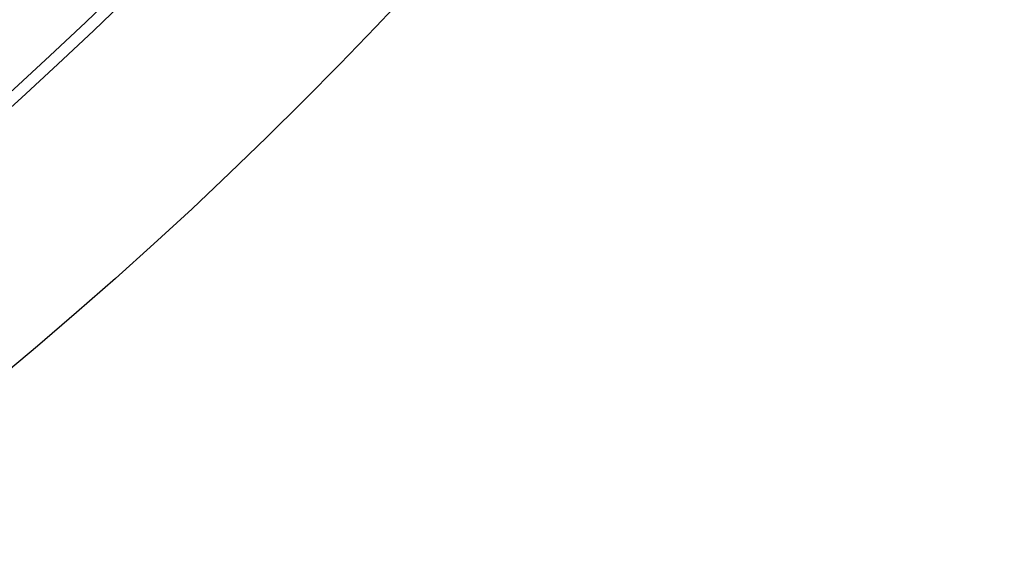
# Model space of a CAD drawing. Header units: millimetres. Extents: x -1050 to -330, y -360 to 360.
# Tile 65 of 165: x -459 to -377, y -291 to -248. Entities that reach past the tile are written whole.
import ezdxf

# ---------------------------------------------------------------- set-up
doc = ezdxf.new("R2010")
doc.units = ezdxf.units.MM
doc.layers.add('Flora Ø70', color=7, linetype='Continuous', true_color=0xc80000)

msp = doc.modelspace()

# ---------------------------------------------------------------- linework, layer by layer
at = {"layer": 'Flora Ø70'}
for centre, radius in [((-689.818, 0, 508.9), 359.618), ((-689.818, 0, 480.518), 343.168), ((-689.818, 0, 461.095), 342.205), ((-689.818, 0, 530), 334.5), ((-689.818, 0, 227.696), 289.291), ((-689.818, 0, 302.541), 280.193), ((-689.818, 0), 249)]:
    msp.add_circle(centre, radius, dxfattribs=at)
at = {"layer": 'Flora Ø70', "extrusion": (0, 0, -1)}
msp.add_circle((689.818, 0, -530), 320.442, dxfattribs=at)

doc.saveas('drawing.dxf')
